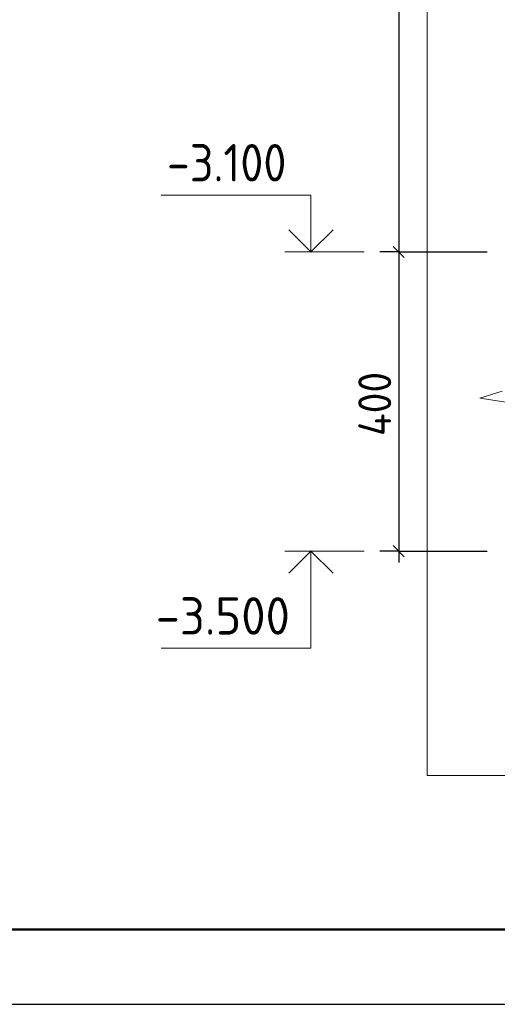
# Model space of a CAD drawing. Header units: millimetres. Extents: x 0 to 42000, y 0 to 29700.
# Tile 4 of 18: x 11784 to 14975, y 0 to 6583. Entities that reach past the tile are written whole.
import ezdxf

# ---------------------------------------------------------------- set-up
doc = ezdxf.new("R2010")
doc.units = ezdxf.units.MM
doc.layers.add('Standard', color=7, linetype='Continuous', lineweight=25)
doc.layers.add('Примечания', color=7, linetype='Continuous', lineweight=13)
doc.styles.add('ISOCPEUR', font='txt')

msp = doc.modelspace()

# ---------------------------------------------------------------- linework, layer by layer
at = {"layer": 'Standard', "color": 7, "linetype": 'Continuous', "lineweight": -3, "transparency": 33554687}
for p, q in [((14316.2, 18730.1), (14316.2, 5030.1)), ((14316.2, 5030.1), (14191.2, 5030.1)), ((14316.2, 5030.1), (14441.2, 5030.1)), ((14316.2, 5030.1), (14907.6, 5030.1)), ((14316.2, 5030.1), (14316.2, 3030.1)), ((14316.2, 3030.1), (14191.2, 3030.1)), ((14316.2, 3030.1), (14441.2, 3030.1)), ((14316.2, 3030.1), (14907.6, 3030.1)), ((14316.2, 3030.1), (14316.2, 2955.1))]:
    msp.add_line(p, q, dxfattribs=at)
at = {"layer": 'Standard', "color": 7, "linetype": 'Continuous', "lineweight": 13, "transparency": 33554687}
for p, q in [((14085.5, 5030.1), (13555.5, 5030.1)), ((14085.5, 3030.1), (13555.5, 3030.1))]:
    msp.add_line(p, q, dxfattribs=at)
at = {"layer": 'Standard', "color": 7, "linetype": 'Continuous', "lineweight": 25, "transparency": 33554687}
for p, q in [((14278.7, 5067.6), (14353.7, 4992.6)), ((14278.7, 3067.6), (14353.7, 2992.6))]:
    msp.add_line(p, q, dxfattribs=at)
msp.add_lwpolyline([(0, 0), (42000, 0), (42000, 29700), (0, 29700), (0, 0)], close=True, dxfattribs=at)
at = {"layer": 'Standard', "color": 7, "linetype": 'Continuous', "lineweight": 50, "transparency": 33554687}
msp.add_lwpolyline([(2000, 29200), (41500, 29200), (41500, 500), (2000, 500), (2000, 29200)], close=True, dxfattribs=at)
at = {"layer": 'Standard', "color": 7, "linetype": 'Continuous', "lineweight": 13, "transparency": 33554687}
for points in [[(23000, 29200), (2000, 29200), (2000, 500), (23000, 500), (23000, 29200)], [(13729.7, 5030.1), (13729.7, 5410.1), (12729.7, 5410.1)], [(13729.7, 3030.1), (13729.7, 2380.1), (12729.7, 2380.1)]]:
    msp.add_lwpolyline(points, dxfattribs=at)
at = {"layer": 'Standard', "color": 254, "linetype": 'Continuous', "lineweight": 13, "true_color": 0xc4c4ff, "transparency": 33554687}
msp.add_lwpolyline([(14507.6, 1530.1), (20757.6, 1530.1), (20757.6, 27230.1), (14507.6, 27230.1), (14507.6, 1530.1)], dxfattribs=at)
at = {"layer": 'Standard', "color": 7, "linetype": 'Continuous', "lineweight": 35, "transparency": 33554687}
for points in [[(13878.2, 5178.6), (13729.7, 5030.1), (13581.2, 5178.6)], [(13878.2, 2881.6), (13729.7, 3030.1), (13581.2, 2881.6)]]:
    msp.add_lwpolyline(points, dxfattribs=at)
at = {"layer": 'Примечания', "color": 7, "linetype": 'Continuous', "lineweight": 13, "transparency": 33554687}
for p, q in [((15007.6, 4100.6), (14857.6, 4053.6)), ((14857.6, 4053.6), (15157.6, 4006.6))]:
    msp.add_line(p, q, dxfattribs=at)

# ---------------------------------------------------------------- texts
at = {"layer": 'Standard', "color": 7, "linetype": 'Continuous', "lineweight": 25, "transparency": 33554687, "char_height": 250, "attachment_point": 7, "style": 'ISOCPEUR'}
for s, insert, width in [('\\W0.90;-3.100', (12767.2, 5501.8), 1011.772), ('\\W0.95;-3.500', (12692.2, 2471.8), 1067.857)]:
    msp.add_mtext(s, dxfattribs=dict(at, insert=insert, width=width))
at = {"layer": 'Standard', "color": 7, "linetype": 'Continuous', "lineweight": 25, "transparency": 33554687, "insert": (14266.2, 3799.1), "char_height": 220, "width": 584.438, "attachment_point": 7, "rotation": 90, "style": 'ISOCPEUR'}
msp.add_mtext('\\W0.92;400', dxfattribs=at)

doc.saveas('drawing.dxf')
